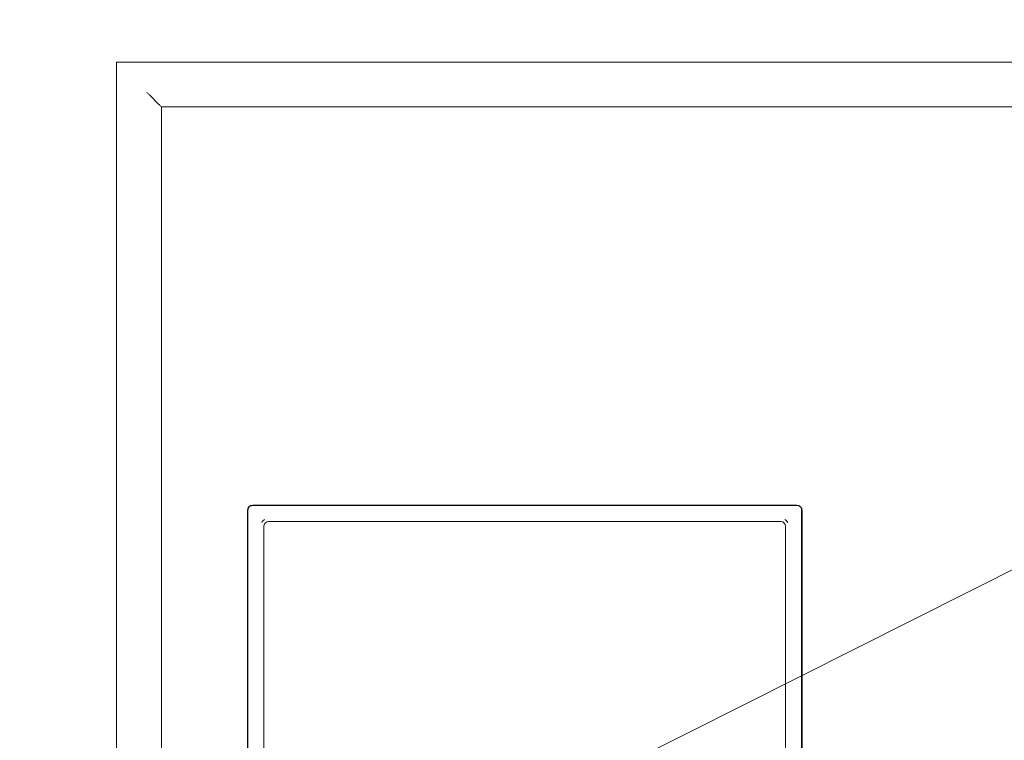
# Model space of a CAD drawing. Header units: millimetres. Extents: x -281 to 121694, y -16481 to 65128.
# Tile 33 of 256: x 19849 to 20465, y 14226 to 14676. Entities that reach past the tile are written whole.
import ezdxf

# ---------------------------------------------------------------- set-up
doc = ezdxf.new("R2010")
doc.units = ezdxf.units.MM
for name, color, linetype, lineweight in [('A--L$01A__Algemeen', 7, 'Continuous', 5), ('A--L74__VasteSanitaireVoorz', 1, 'Continuous', 5), ('A--L82__LosseGebruikersInvent', 1, 'Continuous', 5), ('A--TR9__AlgVoorz', 1, 'Continuous', 5)]:
    doc.layers.add(name, color=color, linetype=linetype, lineweight=lineweight)

# ---------------------------------------------------------------- blocks, each defined once
blk = doc.blocks.new('NLRS_82_FU_UN_spoekbak_gen_kad - spoelbak dxbxh 900x900x957-V353-L_80_ 14')
at = {"layer": 'A--L$01A__Algemeen'}
for p, q in [((-450, 322.68), (-450, -577.32)), ((-422, 294.68), (-422, -549.32)), ((-422, 294.68), (-422, -549.32)), ((-173.28, -492.32), (-173.28, -152.32)), ((-170, -149.05), (-8.69, -149.05)), ((170, -495.6), (-170, -495.6)), ((-429.27, -556.59), (-423.73, -551.06)), ((-422, -549.32), (422, -549.32)), ((0, -549.32), (-422, -549.32)), ((-450, -577.32), (450, -577.32))]:
    blk.add_line(p, q, dxfattribs=at)
for centre, start, end in [((-170, -152.32), 90, 180), ((-170, -492.32), 180, 270)]:
    blk.add_arc(centre, 3.28, start, end, dxfattribs=at)
for points in [[(-423.73, -551.06), (-423.58, -550.9), (-423.24, -550.57), (-422.64, -549.96), (-422.21, -549.54), (-422, -549.32)], [(-431.04, -558.36), (-430.82, -558.14), (-430.38, -557.71), (-429.77, -557.09), (-429.42, -556.75), (-429.27, -556.59)]]:
    blk.add_open_spline(points, degree=3, dxfattribs=at)
at = {"layer": 'A--L74__VasteSanitaireVoorz'}
for p, q in [((-173, -492.32), (-173, -152.32)), ((-170, -149.32), (-8.69, -149.32)), ((-9, -159.32), (-160, -159.32)), ((-163, -162.32), (-163, -482.32)), ((-160, -485.32), (160, -485.32)), ((170, -495.32), (-170, -495.32))]:
    blk.add_line(p, q, dxfattribs=at)
for centre, radius, start, end in [((-170, -152.32), 3, 150, 180), ((-170, -152.32), 3, 135, 138.33335), ((-170, -152.32), 3, 90, 120), ((-160, -162.32), 5, 120, 150), ((-160, -162.32), 3, 90, 180), ((-160, -482.32), 5, 210, 240), ((-160, -482.32), 3, 180, 270), ((-170, -492.32), 3, 180, 210), ((-170, -492.32), 3, 221.66665, 225), ((-170, -492.32), 3, 240, 270)]:
    blk.add_arc(centre, radius, start, end, dxfattribs=at)

msp = doc.modelspace()

# ---------------------------------------------------------------- linework, layer by layer
at = {"layer": 'A--TR9__AlgVoorz'}
msp.add_line((17965.99, 13075.75), (22497.13, 15351), dxfattribs=at)

# ---------------------------------------------------------------- block references
at = {"layer": 'A--L82__LosseGebruikersInvent', "rotation": 269.9999999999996}
msp.add_blockref('NLRS_82_FU_UN_spoekbak_gen_kad - spoelbak dxbxh 900x900x957-V353-L_80_ 14', (20487.32, 14200), dxfattribs=at)

doc.saveas('drawing.dxf')
